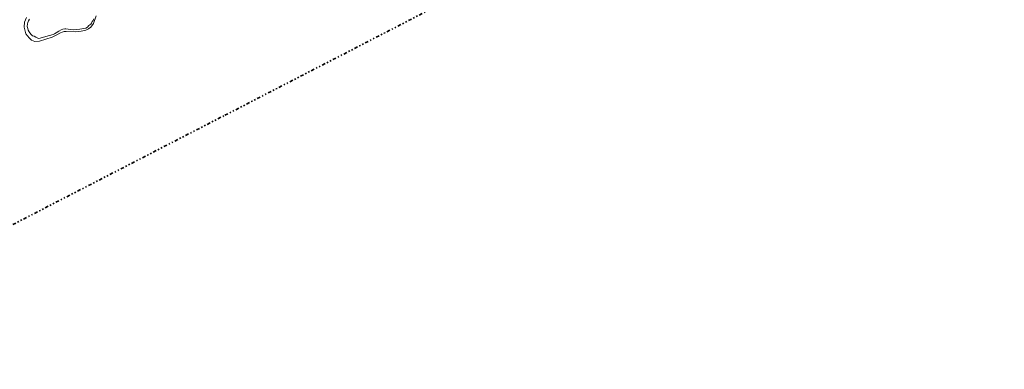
# Model space of a CAD drawing. Header units: metres. Extents: x 169249 to 194689, y 406250 to 412203.
# Tile 173 of 256: x 179673 to 180402, y 408045 to 408304. Entities that reach past the tile are written whole.
import ezdxf

# ---------------------------------------------------------------- set-up
doc = ezdxf.new("R2010")
doc.units = ezdxf.units.M
doc.linetypes.add('BGT_NLCS_N264$0$AL-TEKENBLADGRENS', pattern=[11.5, 2.5, -1.5, 1, -1.5, 1, -1.5, 2.5])
for name, color, linetype, lineweight in [('BGT_NLCS_N264$0$B-WE-GW-WATERGANG_INSTEEK-G', 252, 'CONTINUOUS', 18), ('BGT_NLCS_N264$0$B-WE-GW-WATERGANG_WATERLIJN-G', 252, 'CONTINUOUS', 18), ('BGT_NLCS_N264$0$X-XX-AL-TEKENBLADGRENS-G', 252, 'BGT_NLCS_N264$0$AL-TEKENBLADGRENS', 35), ('X-XX-AL-REFERENTIE-G', 7, 'CONTINUOUS', 18)]:
    doc.layers.add(name, color=color, linetype=linetype, lineweight=lineweight)

# ---------------------------------------------------------------- blocks, each defined once
blk = doc.blocks.new('BGT_NLCS_N264')
at = {"layer": 'BGT_NLCS_N264$0$B-WE-GW-WATERGANG_INSTEEK-G'}
blk.add_polyline3d([(179729.58, 408306.6, 16.23), (179727.58, 408300.89, 16.17), (179725.66, 408298.24, 16.25), (179723.83, 408296.98, 16.25), (179721.86, 408296.07, 16.29), (179718.33, 408295.19, 16.39), (179713.88, 408294.65, 16.34), (179707.21, 408294.94, 16.23), (179705.82, 408295.06, 16.23), (179704.25, 408294.49, 16.27), (179703.11, 408293.91, 16.3), (179699.9, 408292.2, 16.33), (179697.01, 408290.79, 16.36), (179687.57, 408287.79, 16.4), (179684.09, 408287.47, 16.39), (179681.72, 408288.56, 16.42), (179679.83, 408290.39, 16.36), (179677.4, 408293.31, 16.34), (179676.22, 408298.18, 16.33), (179676.45, 408301.91, 16.32), (179677.91, 408305.22, 16.31)], dxfattribs=at)
at = {"layer": 'BGT_NLCS_N264$0$B-WE-GW-WATERGANG_WATERLIJN-G'}
for points in [[(179681, 408293.11, 15.84), (179679.8, 408294.65, 15.84), (179679.18, 408295.88, 15.84), (179678.92, 408297.14, 15.84), (179678.44, 408298.68, 15.84), (179678.53, 408300.61, 15.84), (179678.84, 408301.69, 15.84), (179679.41, 408302.83, 15.84), (179680.21, 408304.08, 15.84)], [(179727.77, 408304.28, 15.84), (179727.27, 408303.23, 15.84), (179726.59, 408302.32, 15.84), (179725.98, 408301.23, 15.84), (179725.49, 408300.28, 15.84), (179724.13, 408299.38, 15.84), (179722.99, 408298.2, 15.84), (179721.77, 408297.47, 15.84), (179720.39, 408297.17, 15.84), (179717.45, 408296.67, 15.84), (179712.38, 408296.26, 15.84), (179706.96, 408296.95, 15.84), (179706.18, 408297.06, 15.84), (179704.79, 408296.68, 15.84), (179703.62, 408296.16, 15.84), (179701.89, 408295.19, 15.84), (179699.84, 408293.91, 15.84), (179698.58, 408293.28, 15.84), (179697.73, 408292.85, 15.84), (179692.11, 408291.34, 15.84), (179688.14, 408290.12, 15.84), (179686.91, 408289.74, 15.84), (179685.75, 408290.23, 15.84), (179684.86, 408290.67, 15.84), (179683.55, 408291.45, 15.84), (179682.26, 408291.85, 15.84), (179681, 408293.11, 15.84)]]:
    blk.add_polyline3d(points, dxfattribs=at)
at = {"layer": 'BGT_NLCS_N264$0$X-XX-AL-TEKENBLADGRENS-G'}
blk.add_polyline3d([(179459.62, 408045.11, 0), (179824.88, 408233.02, 0), (181328.16, 409006.39, 0), (181394.76, 409023.68, 0), (181539.35, 409117.36, 0), (181648.39, 409103.79, 0), (181736.79, 409149.58, 0), (182661.62, 409265.02, 0), (183148.16, 409341.6, 0), (183404.61, 409381.96, 0), (183657.89, 409105.81, 0), (183889.73, 409338.43, 0), (183732.95, 409543.13, 0), (183924.51, 409664.89, 0), (184371.53, 409746.39, 0)], dxfattribs=at)

msp = doc.modelspace()

# ---------------------------------------------------------------- block references
at = {"layer": 'X-XX-AL-REFERENTIE-G'}
msp.add_blockref('BGT_NLCS_N264', (0, 0), dxfattribs=at)

doc.saveas('drawing.dxf')
